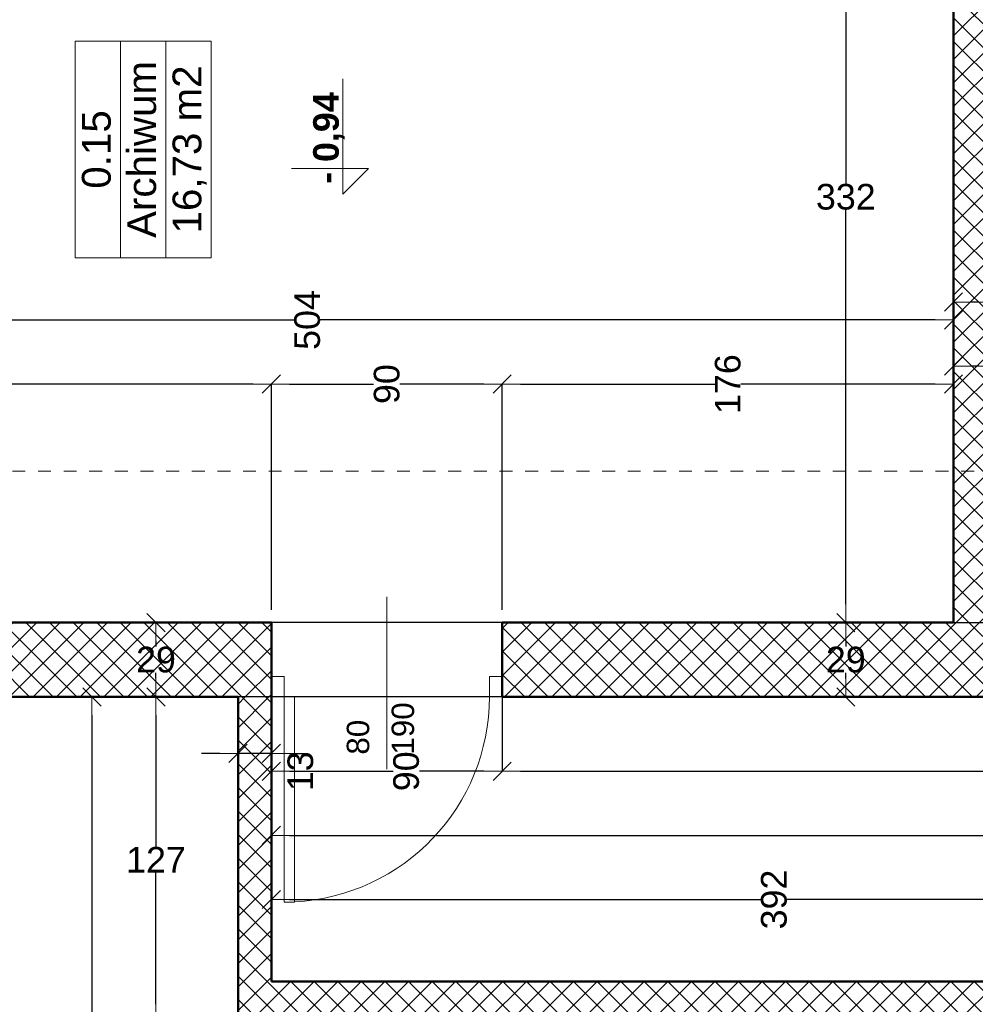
# Model space of a CAD drawing. Header units: millimetres. Extents: x 309006 to 595006, y -33000 to 67000.
# Tile 49 of 55: x 545201 to 548927, y 16503 to 20343. Entities that reach past the tile are written whole.
import ezdxf
from ezdxf.enums import TextEntityAlignment as Align

# ---------------------------------------------------------------- set-up
doc = ezdxf.new("R2010")
doc.units = ezdxf.units.MM
doc.header["$MEASUREMENT"] = 0
doc.linetypes.add('Przerywana 1_100', pattern=[100, 50, -50])
for name, color, linetype in [('Drzwi ArchiCAD', 7, 'Continuous'), ('Opisy', 7, 'Continuous'), ('Wymiary', 7, 'Continuous'), ('Ściany', 7, 'Continuous')]:
    doc.layers.add(name, color=color, linetype=linetype)
for name, color, linetype, lineweight in [('Drzwi ArchiCAD_Nr_pióra__21', 7, 'Continuous', 50), ('Drzwi ArchiCAD_Nr_pióra__3', 7, 'Continuous', 20), ('Drzwi ArchiCAD_Nr_pióra__4', 7, 'Continuous', 20), ('Metryczki pomieszczeń ArchiCADa_Nr_pióra__6', 7, 'Continuous', 13), ('Poziomy_Nr_pióra__6', 7, 'Continuous', 13), ('Znaczniki drzwi ArchiCADa_Nr_pióra__5', 7, 'Continuous', 5), ('Znaczniki_Nr_pióra__6', 7, 'Continuous', 13), ('Ściany_Nr_pióra__21', 7, 'Continuous', 50)]:
    doc.layers.add(name, color=color, linetype=linetype, lineweight=lineweight)
doc.layers.add('Drzwi ArchiCAD_Nr_pióra__82', color=7, linetype='Continuous', lineweight=5, true_color=0x4b4b4b)
doc.layers.add('Ściany_Nr_pióra__102', color=7, linetype='Continuous', lineweight=5, true_color=0x8c8c8c)
doc.styles.add('GENERATED_STYLE_1', font='arial.ttf')
doc.styles.add('GENERATED_STYLE_2', font='arial.ttf')
doc.dimstyles.new('GENERATED_STYLE__1', dxfattribs={"dimtxt": 100, "dimasz": 71.25, "dimexe": 0.18, "dimexo": 50, "dimgap": 0.09, "dimtad": 1, "dimdec": 0, "dimlfac": 0.1, "dimzin": 0, "dimdsep": 46, "dimtxsty": 'GENERATED_STYLE_1', "dimblk": 'ARROWHEAD_6', "dimblk1": 'ARROWHEAD_6', "dimblk2": 'ARROWHEAD_6', "dimcen": 0.09, "dimclrd": 7, "dimclre": 7, "dimclrt": 7, "dimazin": 0, "dimtfac": 1, "dimtdec": 4, "dimtmove": 0, "dimatfit": 3, "dimfxl": 1, "dimtolj": 1, "dimtzin": 0, "dimarcsym": 0})
doc.dimstyles.new('GENERATED_STYLE__2', dxfattribs={"dimtxt": 100, "dimasz": 71.25, "dimexe": 0.18, "dimexo": 50, "dimgap": 0.09, "dimtad": 1, "dimtih": 1, "dimtoh": 1, "dimdec": 0, "dimlfac": 0.1, "dimzin": 0, "dimdsep": 46, "dimtxsty": 'GENERATED_STYLE_1', "dimblk": 'ARROWHEAD_6', "dimblk1": 'ARROWHEAD_6', "dimblk2": 'ARROWHEAD_6', "dimcen": 0.09, "dimclrd": 7, "dimclre": 7, "dimclrt": 7, "dimazin": 0, "dimtfac": 1, "dimtdec": 4, "dimtmove": 0, "dimatfit": 3, "dimfxl": 1, "dimtolj": 1, "dimtzin": 0, "dimarcsym": 0})
pattern_1 = [(45, (0, 0), (-45.961939, 45.961939), []), (135, (0, 0), (45.961939, 45.961939), [])]

# ---------------------------------------------------------------- blocks, each defined once
blk = doc.blocks.new('Archiwum_0.15_51', base_point=(292274, 16256.6))
at = {"layer": 'Metryczki pomieszczeń ArchiCADa_Nr_pióra__6', "linetype": 'Continuous'}
for p, q in [((291851.1, 16521.8), (292696.8, 16521.8)), ((291851.1, 16345), (291851.1, 16521.8)), ((292696.8, 16521.8), (292696.8, 16345)), ((292696.8, 16345), (291851.1, 16345)), ((291851.1, 16345), (292696.8, 16345)), ((291851.1, 16168.2), (291851.1, 16345)), ((292696.8, 16345), (292696.8, 16168.2)), ((292696.8, 16168.2), (291851.1, 16168.2)), ((291851.1, 16168.2), (292696.8, 16168.2)), ((291851.1, 15991.4), (291851.1, 16168.2)), ((292696.8, 16168.2), (292696.8, 15991.4)), ((292696.8, 15991.4), (291851.1, 15991.4))]:
    blk.add_line(p, q, dxfattribs=at)
at = {"layer": 'Metryczki pomieszczeń ArchiCADa_Nr_pióra__6'}
for tag, style, p in [('ROOM_NUMBER', 'GENERATED_STYLE_2', (292274, 16496.1)), ('ROOM_NAME', 'GENERATED_STYLE_2', (292274, 16319.3)), ('ROOM_AREA', 'GENERATED_STYLE_1', (292274, 16142.5))]:
    blk.add_attdef(tag, text='', height=112.5, dxfattribs=dict(at, style=style)).set_placement(p, align=Align.TOP_CENTER)
blk = doc.blocks.new('D1 Drzwi proste 13_4')
at = {"layer": 'Drzwi ArchiCAD_Nr_pióra__21', "linetype": 'Continuous'}
for p, q in [((-450, 0), (-450, -80)), ((450, 0), (450, -80))]:
    blk.add_line(p, q, dxfattribs=at)
at = {"layer": 'Drzwi ArchiCAD_Nr_pióra__3', "linetype": 'Continuous'}
blk.add_arc((400, 0), 800, 92.866, 180, dxfattribs=at)
at = {"layer": 'Drzwi ArchiCAD_Nr_pióra__4', "linetype": 'Continuous'}
for p, q in [((400, 800), (360, 800)), ((360, 800), (360, 0)), ((400, 0), (400, 800)), ((-400, 0), (-450, 0)), ((-450, 0), (-450, -80)), ((-400, -80), (-400, 0)), ((360, 0), (400, 0)), ((450, 0), (400, 0)), ((400, 0), (400, -80)), ((450, -80), (450, 0)), ((-450, -80), (-400, -80)), ((400, -80), (450, -80))]:
    blk.add_line(p, q, dxfattribs=at)
at = {"layer": 'Drzwi ArchiCAD_Nr_pióra__82', "linetype": 'Przerywana 1_100'}
for p, q in [((-450, 0), (450, 0)), ((-450, -290), (450, -290))]:
    blk.add_line(p, q, dxfattribs=at)
blk = doc.blocks.new('Znacznik O 13_16')
at = {"layer": 'Znaczniki drzwi ArchiCADa_Nr_pióra__5', "linetype": 'Continuous'}
blk.add_line((0, -571.25), (0, 100), dxfattribs=at)
at = {"layer": 'Znaczniki drzwi ArchiCADa_Nr_pióra__5', "style": 'GENERATED_STYLE_1'}
for tag, p in [('AC_MarkerText_2', (-13.75, -486.4395)), ('AC_MarkerText_3', (161.25, -486.4395))]:
    blk.add_attdef(tag, text='', height=87.5, rotation=90, dxfattribs=at).set_placement(p, align=Align.BOTTOM_LEFT)
blk = doc.blocks.new('Ściana_141', base_point=(290139, 18797.1))
at = {"layer": 'Ściany_Nr_pióra__102', "linetype": 'Continuous'}
h = blk.add_hatch(dxfattribs=at)
h.set_pattern_fill('Bloczki_betonowe', color=256, style=0, pattern_type=2)
h.set_pattern_definition(pattern_1)
h.paths.add_polyline_path([(290139, 18227.1), (290139, 15757.1), (290219, 15757.1), (290429, 15757.1), (290429, 18797.1)])
h = blk.add_hatch(dxfattribs=at)
h.set_pattern_fill('Bloczki_betonowe', color=256, style=0, pattern_type=2)
h.set_pattern_definition(pattern_1)
h.paths.add_polyline_path([(290139, 10387.1), (290219, 10387.1), (290429, 10387.1), (290429, 14857.1), (290219, 14857.1), (290139, 14857.1)])
at = {"layer": 'Ściany_Nr_pióra__21', "linetype": 'Continuous'}
for p, q in [((290139, 15757.1), (290219, 15757.1)), ((290219, 15757.1), (290429, 15757.1)), ((290139, 14857.1), (290219, 14857.1)), ((290219, 14857.1), (290429, 14857.1))]:
    blk.add_line(p, q, dxfattribs=at)
at = {"layer": 'Ściany_Nr_pióra__21', "linetype": 'Continuous', "flags": 128}
for points in [[(290429, 15757.1), (290429, 18697.1)], [(290139, 18227.1), (290139, 15887.1)], [(290139, 14857.1), (290139, 10387.1)], [(290429, 13097.1), (290429, 14857.1)]]:
    blk.add_lwpolyline(points, dxfattribs=at)
at = {"layer": 'Drzwi ArchiCAD', "color": 251, "linetype": 'Continuous', "lineweight": 20, "true_color": 0x6a6a6a, "zscale": 1000, "rotation": 90}
blk.add_blockref('D1 Drzwi proste 13_4', (290139, 15307.1), dxfattribs=at)
at = {"layer": 'Znaczniki drzwi ArchiCADa_Nr_pióra__5'}
ref = blk.add_blockref('Znacznik O 13_16', (290429, 15307.1), dxfattribs=dict(at, rotation=270))
ref.add_attrib('AC_MarkerText_2', '80', dxfattribs={"color": 7, "height": 87.5, "rotation": 360, "style": 'GENERATED_STYLE_1'}).set_placement((289914, 15349.4), align=Align.BOTTOM_LEFT)
ref.add_attrib('AC_MarkerText_3', '190', dxfattribs={"color": 7, "height": 87.5, "rotation": 360, "style": 'GENERATED_STYLE_1'}).set_placement((289914, 15174.4), align=Align.BOTTOM_LEFT)
blk = doc.blocks.new('Ściana_147', base_point=(288869, 15757.1))
at = {"layer": 'Ściany_Nr_pióra__102', "linetype": 'Continuous'}
h = blk.add_hatch(dxfattribs=at)
h.set_pattern_fill('Bloczki_betonowe', color=256, style=0, pattern_type=2)
h.set_pattern_definition(pattern_1)
h.paths.add_polyline_path([(289029, 15757.1), (290139, 15757.1), (290139, 15887.1), (288869, 15887.1)])
at = {"layer": 'Ściany_Nr_pióra__21', "linetype": 'Continuous', "flags": 128}
for points in [[(290139, 15887.1), (288869, 15887.1)], [(289029, 15757.1), (290139, 15757.1)]]:
    blk.add_lwpolyline(points, dxfattribs=at)
blk = doc.blocks.new('Ściana_148', base_point=(288869, 15757.1))
at = {"layer": 'Ściany_Nr_pióra__102', "linetype": 'Continuous'}
h = blk.add_hatch(dxfattribs=at)
h.set_pattern_fill('Bloczki_betonowe', color=256, style=0, pattern_type=2)
h.set_pattern_definition(pattern_1)
h.paths.add_polyline_path([(288869, 15887.1), (288869, 11837.1), (288949, 11837.1), (289029, 11837.1), (289029, 15757.1)])
at = {"layer": 'Ściany_Nr_pióra__21', "linetype": 'Continuous', "flags": 128}
blk.add_lwpolyline([(289029, 11837.1), (289029, 15757.1)], dxfattribs=at)
blk = doc.blocks.new('Ściana_153', base_point=(290139, 12927.1))
at = {"layer": 'Ściany_Nr_pióra__102', "linetype": 'Continuous'}
h = blk.add_hatch(dxfattribs=at)
h.set_pattern_fill('Bloczki_betonowe', color=256, style=0, pattern_type=2)
h.set_pattern_definition(pattern_1)
h.paths.add_polyline_path([(290429, 12927.1), (293749, 12927.1), (293749, 13097.1), (290429, 13097.1)])
at = {"layer": 'Ściany_Nr_pióra__21', "linetype": 'Continuous', "flags": 128}
for points in [[(293749, 13097.1), (290429, 13097.1)], [(290429, 12927.1), (293749, 12927.1)]]:
    blk.add_lwpolyline(points, dxfattribs=at)
blk = doc.blocks.new('ARROWHEAD_6')
at = {"color": 0, "linetype": 'Continuous', "lineweight": 0}
for p, q in [((0, 0), (-1, 0)), ((-0.5, -0.5), (0.5, 0.5))]:
    blk.add_line(p, q, dxfattribs=at)
blk = doc.blocks.new('*D1433')
at = {"layer": 'Defpoints', "color": 0}
for p in [(548842.5, 20752.1), (548842.5, 19497.1), (549012.5, 19497.1)]:
    blk.add_point(p, dxfattribs=at)
at = {"layer": 'Wymiary', "color": 7, "linetype": 'Continuous', "lineweight": -2}
for p, q in [((548842.5, 19547.1), (548842.5, 20752.3)), ((548941.2, 20752.1), (548913.7, 20752.1)), ((549012.5, 19547.1), (549012.5, 20752.3))]:
    blk.add_line(p, q, dxfattribs=at)
at = {"layer": 'Wymiary', "color": 7, "lineweight": -2, "xscale": 71.25, "yscale": 71.25, "zscale": 71.25, "rotation": 180}
blk.add_blockref('ARROWHEAD_6', (548842.5, 20752.1), dxfattribs=at)
at = {"layer": 'Wymiary', "color": 7, "lineweight": -2, "xscale": 71.25, "yscale": 71.25, "zscale": 71.25}
blk.add_blockref('ARROWHEAD_6', (549012.5, 20752.1), dxfattribs=at)
at = {"layer": 'Wymiary', "color": 7, "lineweight": 5, "insert": (549125.9, 20682.1), "char_height": 100, "attachment_point": 5, "rotation": 90, "style": 'GENERATED_STYLE_1'}
blk.add_mtext('\\A1;17', dxfattribs=at)
blk = doc.blocks.new('*D1434')
at = {"layer": 'Defpoints', "color": 0}
for p in [(547862.5, 21312.1), (547862.5, 20682.1), (548842.5, 19497.1)]:
    blk.add_point(p, dxfattribs=at)
at = {"layer": 'Wymiary', "color": 7, "linetype": 'Continuous', "lineweight": -2}
for p, q in [((547862.5, 21262.1), (547862.5, 20681.9)), ((547933.7, 20682.1), (548301.3, 20682.1)), ((548771.2, 20682.1), (548403.6, 20682.1)), ((548842.5, 19547.1), (548842.5, 20682.3))]:
    blk.add_line(p, q, dxfattribs=at)
at = {"layer": 'Wymiary', "color": 7, "lineweight": -2, "xscale": 71.25, "yscale": 71.25, "zscale": 71.25, "rotation": 180}
blk.add_blockref('ARROWHEAD_6', (547862.5, 20682.1), dxfattribs=at)
at = {"layer": 'Wymiary', "color": 7, "lineweight": -2, "xscale": 71.25, "yscale": 71.25, "zscale": 71.25}
blk.add_blockref('ARROWHEAD_6', (548842.5, 20682.1), dxfattribs=at)
at = {"layer": 'Wymiary', "color": 7, "lineweight": 5, "insert": (548352.5, 20682.1), "char_height": 100, "attachment_point": 5, "rotation": 90, "style": 'GENERATED_STYLE_1'}
blk.add_mtext('\\A1;98', dxfattribs=at)
blk = doc.blocks.new('*D1436')
at = {"layer": 'Defpoints', "color": 0}
for p in [(546542.5, 21312.1), (543802.5, 20682.1), (543802.5, 19947.1)]:
    blk.add_point(p, dxfattribs=at)
at = {"layer": 'Wymiary', "color": 7, "linetype": 'Continuous', "lineweight": -2}
for p, q in [((546542.5, 21262.1), (546542.5, 20681.9)), ((543802.5, 19997.1), (543802.5, 20682.3)), ((543873.7, 20682.1), (545122.2, 20682.1)), ((546471.2, 20682.1), (545222.8, 20682.1))]:
    blk.add_line(p, q, dxfattribs=at)
at = {"layer": 'Wymiary', "color": 7, "lineweight": -2, "xscale": 71.25, "yscale": 71.25, "zscale": 71.25, "rotation": 180}
blk.add_blockref('ARROWHEAD_6', (543802.5, 20682.1), dxfattribs=at)
at = {"layer": 'Wymiary', "color": 7, "lineweight": -2, "xscale": 71.25, "yscale": 71.25, "zscale": 71.25}
blk.add_blockref('ARROWHEAD_6', (546542.5, 20682.1), dxfattribs=at)
at = {"layer": 'Wymiary', "color": 7, "lineweight": 5, "insert": (545172.5, 20682.1), "char_height": 100, "attachment_point": 5, "rotation": 90, "style": 'GENERATED_STYLE_1'}
blk.add_mtext('\\A1;274', dxfattribs=at)
blk = doc.blocks.new('*D1442')
at = {"layer": 'Defpoints', "color": 0}
for p in [(547737.5, 21312.1), (551902.5, 21312.1), (548422.5, 17992.1)]:
    blk.add_point(p, dxfattribs=at)
at = {"layer": 'Wymiary', "color": 7, "linetype": 'Continuous', "lineweight": -2}
for p, q in [((547787.5, 21312.1), (551902.7, 21312.1)), ((551902.5, 21240.9), (551902.5, 19703.2)), ((551902.5, 18063.4), (551902.5, 19601)), ((548472.5, 17992.1), (551902.7, 17992.1))]:
    blk.add_line(p, q, dxfattribs=at)
at = {"layer": 'Wymiary', "color": 7, "lineweight": -2, "xscale": 71.25, "yscale": 71.25, "zscale": 71.25}
for p, rotation in [((551902.5, 21312.1), 90), ((551902.5, 17992.1), 270)]:
    blk.add_blockref('ARROWHEAD_6', p, dxfattribs=dict(at, rotation=rotation))
at = {"layer": 'Wymiary', "color": 7, "lineweight": 5, "insert": (551902.5, 19652.1), "char_height": 100, "attachment_point": 5, "style": 'GENERATED_STYLE_1'}
blk.add_mtext('\\A1;332', dxfattribs=at)
blk = doc.blocks.new('*D1444')
at = {"layer": 'Defpoints', "color": 0}
for p in [(552152.5, 20242.1), (552472.5, 20242.1), (548422.5, 17992.1)]:
    blk.add_point(p, dxfattribs=at)
at = {"layer": 'Wymiary', "color": 7, "linetype": 'Continuous', "lineweight": -2}
for p, q in [((552422.5, 20242.1), (552152.3, 20242.1)), ((552152.5, 20170.9), (552152.5, 19168.2)), ((552152.5, 18063.4), (552152.5, 19066)), ((548472.5, 17992.1), (552152.7, 17992.1))]:
    blk.add_line(p, q, dxfattribs=at)
at = {"layer": 'Wymiary', "color": 7, "lineweight": -2, "xscale": 71.25, "yscale": 71.25, "zscale": 71.25}
for p, rotation in [((552152.5, 20242.1), 90), ((552152.5, 17992.1), 270)]:
    blk.add_blockref('ARROWHEAD_6', p, dxfattribs=dict(at, rotation=rotation))
at = {"layer": 'Wymiary', "color": 7, "lineweight": 5, "insert": (552152.5, 19117.1), "char_height": 100, "attachment_point": 5, "style": 'GENERATED_STYLE_1'}
blk.add_mtext('\\A1;225', dxfattribs=at)
blk = doc.blocks.new('*D1445')
at = {"layer": 'Defpoints', "color": 0}
for p in [(547737.5, 21312.1), (552152.5, 21312.1), (552472.5, 20242.1)]:
    blk.add_point(p, dxfattribs=at)
at = {"layer": 'Wymiary', "color": 7, "linetype": 'Continuous', "lineweight": -2}
for p, q in [((547787.5, 21312.1), (552152.7, 21312.1)), ((552152.5, 21240.9), (552152.5, 20828.2)), ((552152.5, 20313.4), (552152.5, 20726)), ((552422.5, 20242.1), (552152.3, 20242.1))]:
    blk.add_line(p, q, dxfattribs=at)
at = {"layer": 'Wymiary', "color": 7, "lineweight": -2, "xscale": 71.25, "yscale": 71.25, "zscale": 71.25}
for p, rotation in [((552152.5, 21312.1), 90), ((552152.5, 20242.1), 270)]:
    blk.add_blockref('ARROWHEAD_6', p, dxfattribs=dict(at, rotation=rotation))
at = {"layer": 'Wymiary', "color": 7, "lineweight": 5, "insert": (552152.5, 20777.1), "char_height": 100, "attachment_point": 5, "style": 'GENERATED_STYLE_1'}
blk.add_mtext('\\A1;107', dxfattribs=at)
blk = doc.blocks.new('*D1449')
at = {"layer": 'Defpoints', "color": 0}
for p in [(548842.5, 19497.1), (549012.5, 19497.1), (548842.5, 19242.1)]:
    blk.add_point(p, dxfattribs=at)
at = {"layer": 'Wymiary', "color": 7, "linetype": 'Continuous', "lineweight": -2}
for p, q in [((548842.5, 19447.1), (548842.5, 19241.9)), ((549012.5, 19447.1), (549012.5, 19241.9)), ((548941.2, 19242.1), (548913.7, 19242.1))]:
    blk.add_line(p, q, dxfattribs=at)
at = {"layer": 'Wymiary', "color": 7, "lineweight": -2, "xscale": 71.25, "yscale": 71.25, "zscale": 71.25, "rotation": 180}
blk.add_blockref('ARROWHEAD_6', (548842.5, 19242.1), dxfattribs=at)
at = {"layer": 'Wymiary', "color": 7, "lineweight": -2, "xscale": 71.25, "yscale": 71.25, "zscale": 71.25}
blk.add_blockref('ARROWHEAD_6', (549012.5, 19242.1), dxfattribs=at)
at = {"layer": 'Wymiary', "color": 7, "lineweight": 5, "insert": (549125.9, 19172.1), "char_height": 100, "attachment_point": 5, "rotation": 90, "style": 'GENERATED_STYLE_1'}
blk.add_mtext('\\A1;17', dxfattribs=at)
blk = doc.blocks.new('*D1450')
at = {"layer": 'Defpoints', "color": 0}
for p in [(543802.5, 19947.1), (548842.5, 19497.1), (543802.5, 19172.1)]:
    blk.add_point(p, dxfattribs=at)
at = {"layer": 'Wymiary', "color": 7, "linetype": 'Continuous', "lineweight": -2}
for p, q in [((543802.5, 19897.1), (543802.5, 19171.9)), ((548842.5, 19447.1), (548842.5, 19171.9)), ((543873.7, 19172.1), (546271.3, 19172.1)), ((548771.2, 19172.1), (546373.6, 19172.1))]:
    blk.add_line(p, q, dxfattribs=at)
at = {"layer": 'Wymiary', "color": 7, "lineweight": -2, "xscale": 71.25, "yscale": 71.25, "zscale": 71.25, "rotation": 180}
blk.add_blockref('ARROWHEAD_6', (543802.5, 19172.1), dxfattribs=at)
at = {"layer": 'Wymiary', "color": 7, "lineweight": -2, "xscale": 71.25, "yscale": 71.25, "zscale": 71.25}
blk.add_blockref('ARROWHEAD_6', (548842.5, 19172.1), dxfattribs=at)
at = {"layer": 'Wymiary', "color": 7, "lineweight": 5, "insert": (546322.5, 19172.1), "char_height": 100, "attachment_point": 5, "rotation": 90, "style": 'GENERATED_STYLE_1'}
blk.add_mtext('\\A1;504', dxfattribs=at)
blk = doc.blocks.new('*D1460')
at = {"layer": 'Defpoints', "color": 0}
for p in [(548842.5, 19497.1), (549012.5, 19497.1), (548842.5, 18992.1)]:
    blk.add_point(p, dxfattribs=at)
at = {"layer": 'Wymiary', "color": 7, "linetype": 'Continuous', "lineweight": -2}
for p, q in [((548842.5, 19447.1), (548842.5, 18991.9)), ((549012.5, 19447.1), (549012.5, 18991.9)), ((548941.2, 18992.1), (548913.7, 18992.1))]:
    blk.add_line(p, q, dxfattribs=at)
at = {"layer": 'Wymiary', "color": 7, "lineweight": -2, "xscale": 71.25, "yscale": 71.25, "zscale": 71.25, "rotation": 180}
blk.add_blockref('ARROWHEAD_6', (548842.5, 18992.1), dxfattribs=at)
at = {"layer": 'Wymiary', "color": 7, "lineweight": -2, "xscale": 71.25, "yscale": 71.25, "zscale": 71.25}
blk.add_blockref('ARROWHEAD_6', (549012.5, 18992.1), dxfattribs=at)
at = {"layer": 'Wymiary', "color": 7, "lineweight": 5, "insert": (549125.9, 18922.1), "char_height": 100, "attachment_point": 5, "rotation": 90, "style": 'GENERATED_STYLE_1'}
blk.add_mtext('\\A1;17', dxfattribs=at)
blk = doc.blocks.new('*D1461')
at = {"layer": 'Defpoints', "color": 0}
for p in [(548842.5, 19497.1), (547082.5, 18922.1), (547082.5, 17992.1)]:
    blk.add_point(p, dxfattribs=at)
at = {"layer": 'Wymiary', "color": 7, "linetype": 'Continuous', "lineweight": -2}
for p, q in [((548842.5, 19447.1), (548842.5, 18921.9)), ((547082.5, 18042.1), (547082.5, 18922.3)), ((547153.7, 18922.1), (547911.3, 18922.1)), ((548771.2, 18922.1), (548013.6, 18922.1))]:
    blk.add_line(p, q, dxfattribs=at)
at = {"layer": 'Wymiary', "color": 7, "lineweight": -2, "xscale": 71.25, "yscale": 71.25, "zscale": 71.25, "rotation": 180}
blk.add_blockref('ARROWHEAD_6', (547082.5, 18922.1), dxfattribs=at)
at = {"layer": 'Wymiary', "color": 7, "lineweight": -2, "xscale": 71.25, "yscale": 71.25, "zscale": 71.25}
blk.add_blockref('ARROWHEAD_6', (548842.5, 18922.1), dxfattribs=at)
at = {"layer": 'Wymiary', "color": 7, "lineweight": 5, "insert": (547962.5, 18922.1), "char_height": 100, "attachment_point": 5, "rotation": 90, "style": 'GENERATED_STYLE_1'}
blk.add_mtext('\\A1;176', dxfattribs=at)
blk = doc.blocks.new('*D1462')
at = {"layer": 'Defpoints', "color": 0}
for p in [(546182.5, 18922.1), (546182.5, 17992.1), (547082.5, 17992.1)]:
    blk.add_point(p, dxfattribs=at)
at = {"layer": 'Wymiary', "color": 7, "linetype": 'Continuous', "lineweight": -2}
for p, q in [((546182.5, 18042.1), (546182.5, 18922.3)), ((546253.7, 18922.1), (546581.3, 18922.1)), ((547011.2, 18922.1), (546683.6, 18922.1)), ((547082.5, 18042.1), (547082.5, 18922.3))]:
    blk.add_line(p, q, dxfattribs=at)
at = {"layer": 'Wymiary', "color": 7, "lineweight": -2, "xscale": 71.25, "yscale": 71.25, "zscale": 71.25, "rotation": 180}
blk.add_blockref('ARROWHEAD_6', (546182.5, 18922.1), dxfattribs=at)
at = {"layer": 'Wymiary', "color": 7, "lineweight": -2, "xscale": 71.25, "yscale": 71.25, "zscale": 71.25}
blk.add_blockref('ARROWHEAD_6', (547082.5, 18922.1), dxfattribs=at)
at = {"layer": 'Wymiary', "color": 7, "lineweight": 5, "insert": (546632.5, 18922.1), "char_height": 100, "attachment_point": 5, "rotation": 90, "style": 'GENERATED_STYLE_1'}
blk.add_mtext('\\A1;90', dxfattribs=at)
blk = doc.blocks.new('*D1463')
at = {"layer": 'Defpoints', "color": 0}
for p in [(543802.5, 19947.1), (543802.5, 18922.1), (546182.5, 17992.1)]:
    blk.add_point(p, dxfattribs=at)
at = {"layer": 'Wymiary', "color": 7, "linetype": 'Continuous', "lineweight": -2}
for p, q in [((543802.5, 19897.1), (543802.5, 18921.9)), ((543873.7, 18922.1), (544941.3, 18922.1)), ((546111.2, 18922.1), (545043.6, 18922.1)), ((546182.5, 18042.1), (546182.5, 18922.3))]:
    blk.add_line(p, q, dxfattribs=at)
at = {"layer": 'Wymiary', "color": 7, "lineweight": -2, "xscale": 71.25, "yscale": 71.25, "zscale": 71.25, "rotation": 180}
blk.add_blockref('ARROWHEAD_6', (543802.5, 18922.1), dxfattribs=at)
at = {"layer": 'Wymiary', "color": 7, "lineweight": -2, "xscale": 71.25, "yscale": 71.25, "zscale": 71.25}
blk.add_blockref('ARROWHEAD_6', (546182.5, 18922.1), dxfattribs=at)
at = {"layer": 'Wymiary', "color": 7, "lineweight": 5, "insert": (544992.5, 18922.1), "char_height": 100, "attachment_point": 5, "rotation": 90, "style": 'GENERATED_STYLE_1'}
blk.add_mtext('\\A1;238', dxfattribs=at)
blk = doc.blocks.new('*D1468')
at = {"layer": 'Defpoints', "color": 0}
for p in [(547082.5, 17992.1), (551552.5, 17992.1), (547082.5, 17412.1)]:
    blk.add_point(p, dxfattribs=at)
at = {"layer": 'Wymiary', "color": 7, "linetype": 'Continuous', "lineweight": -2}
for p, q in [((547082.5, 17942.1), (547082.5, 17411.9)), ((551552.5, 17942.1), (551552.5, 17411.9)), ((547153.7, 17412.1), (549267.4, 17412.1)), ((551481.2, 17412.1), (549367.6, 17412.1))]:
    blk.add_line(p, q, dxfattribs=at)
at = {"layer": 'Wymiary', "color": 7, "lineweight": -2, "xscale": 71.25, "yscale": 71.25, "zscale": 71.25, "rotation": 180}
blk.add_blockref('ARROWHEAD_6', (547082.5, 17412.1), dxfattribs=at)
at = {"layer": 'Wymiary', "color": 7, "lineweight": -2, "xscale": 71.25, "yscale": 71.25, "zscale": 71.25}
blk.add_blockref('ARROWHEAD_6', (551552.5, 17412.1), dxfattribs=at)
at = {"layer": 'Wymiary', "color": 7, "lineweight": 5, "insert": (549317.5, 17412.1), "char_height": 100, "attachment_point": 5, "rotation": 90, "style": 'GENERATED_STYLE_1'}
blk.add_mtext('\\A1;447', dxfattribs=at)
blk = doc.blocks.new('*D1469')
at = {"layer": 'Defpoints', "color": 0}
for p in [(547082.5, 17992.1), (546182.5, 17412.1), (546182.5, 17067.1)]:
    blk.add_point(p, dxfattribs=at)
at = {"layer": 'Wymiary', "color": 7, "linetype": 'Continuous', "lineweight": -2}
for p, q in [((547082.5, 17942.1), (547082.5, 17411.9)), ((546182.5, 17117.1), (546182.5, 17412.3)), ((546253.7, 17412.1), (546657.2, 17412.1)), ((547011.2, 17412.1), (546759.5, 17412.1))]:
    blk.add_line(p, q, dxfattribs=at)
at = {"layer": 'Wymiary', "color": 7, "lineweight": -2, "xscale": 71.25, "yscale": 71.25, "zscale": 71.25, "rotation": 180}
blk.add_blockref('ARROWHEAD_6', (546182.5, 17412.1), dxfattribs=at)
at = {"layer": 'Wymiary', "color": 7, "lineweight": -2, "xscale": 71.25, "yscale": 71.25, "zscale": 71.25}
blk.add_blockref('ARROWHEAD_6', (547082.5, 17412.1), dxfattribs=at)
at = {"layer": 'Wymiary', "color": 7, "lineweight": 5, "insert": (546708.4, 17412.1), "char_height": 100, "attachment_point": 5, "rotation": 90, "style": 'GENERATED_STYLE_1'}
blk.add_mtext('\\A1;90', dxfattribs=at)
blk = doc.blocks.new('*D1470')
at = {"layer": 'Defpoints', "color": 0}
for p in [(546052.5, 17482.1), (546052.5, 17067.1), (546182.5, 17067.1)]:
    blk.add_point(p, dxfattribs=at)
at = {"layer": 'Wymiary', "color": 7, "linetype": 'Continuous', "lineweight": -2}
for p, q in [((545981.2, 17482.1), (545910, 17482.1)), ((546052.5, 17117.1), (546052.5, 17482.3)), ((546182.5, 17482.1), (546052.5, 17482.1)), ((546182.5, 17117.1), (546182.5, 17482.3)), ((546253.7, 17482.1), (546325, 17482.1))]:
    blk.add_line(p, q, dxfattribs=at)
at = {"layer": 'Wymiary', "color": 7, "lineweight": -2, "xscale": 71.25, "yscale": 71.25, "zscale": 71.25}
blk.add_blockref('ARROWHEAD_6', (546052.5, 17482.1), dxfattribs=at)
at = {"layer": 'Wymiary', "color": 7, "lineweight": -2, "xscale": 71.25, "yscale": 71.25, "zscale": 71.25, "rotation": 180}
blk.add_blockref('ARROWHEAD_6', (546182.5, 17482.1), dxfattribs=at)
at = {"layer": 'Wymiary', "color": 7, "lineweight": 5, "insert": (546295.9, 17412.1), "char_height": 100, "attachment_point": 5, "rotation": 90, "style": 'GENERATED_STYLE_1'}
blk.add_mtext('\\A1;13', dxfattribs=at)
blk = doc.blocks.new('*D1476')
at = {"layer": 'Defpoints', "color": 0}
for p in [(556622.5, 18862.1), (546182.5, 17162.1), (546182.5, 17067.1)]:
    blk.add_point(p, dxfattribs=at)
at = {"layer": 'Wymiary', "color": 7, "linetype": 'Continuous', "lineweight": -2}
for p, q in [((556622.5, 18812.1), (556622.5, 17161.9)), ((546182.5, 17117.1), (546182.5, 17162.3)), ((546253.7, 17162.1), (551351.3, 17162.1)), ((556551.2, 17162.1), (551453.6, 17162.1))]:
    blk.add_line(p, q, dxfattribs=at)
at = {"layer": 'Wymiary', "color": 7, "lineweight": -2, "xscale": 71.25, "yscale": 71.25, "zscale": 71.25, "rotation": 180}
blk.add_blockref('ARROWHEAD_6', (546182.5, 17162.1), dxfattribs=at)
at = {"layer": 'Wymiary', "color": 7, "lineweight": -2, "xscale": 71.25, "yscale": 71.25, "zscale": 71.25}
blk.add_blockref('ARROWHEAD_6', (556622.5, 17162.1), dxfattribs=at)
at = {"layer": 'Wymiary', "color": 7, "lineweight": 5, "insert": (551402.5, 17162.1), "char_height": 100, "attachment_point": 5, "rotation": 90, "style": 'GENERATED_STYLE_1'}
blk.add_mtext('\\A1;1044', dxfattribs=at)
blk = doc.blocks.new('*D1483')
at = {"layer": 'Defpoints', "color": 0}
for p in [(546182.5, 17067.1), (546182.5, 16912.1), (550102.5, 16592.1)]:
    blk.add_point(p, dxfattribs=at)
at = {"layer": 'Wymiary', "color": 7, "linetype": 'Continuous', "lineweight": -2}
for p, q in [((546182.5, 17017.1), (546182.5, 16911.9)), ((546253.7, 16912.1), (548091.3, 16912.1)), ((550031.2, 16912.1), (548193.6, 16912.1)), ((550102.5, 16642.1), (550102.5, 16912.3))]:
    blk.add_line(p, q, dxfattribs=at)
at = {"layer": 'Wymiary', "color": 7, "lineweight": -2, "xscale": 71.25, "yscale": 71.25, "zscale": 71.25, "rotation": 180}
blk.add_blockref('ARROWHEAD_6', (546182.5, 16912.1), dxfattribs=at)
at = {"layer": 'Wymiary', "color": 7, "lineweight": -2, "xscale": 71.25, "yscale": 71.25, "zscale": 71.25}
blk.add_blockref('ARROWHEAD_6', (550102.5, 16912.1), dxfattribs=at)
at = {"layer": 'Wymiary', "color": 7, "lineweight": 5, "insert": (548142.5, 16912.1), "char_height": 100, "attachment_point": 5, "rotation": 90, "style": 'GENERATED_STYLE_1'}
blk.add_mtext('\\A1;392', dxfattribs=at)
blk = doc.blocks.new('*D1484')
at = {"layer": 'Defpoints', "color": 0}
for p in [(545482.5, 17702.1), (548422.5, 17702.1), (548792.5, 13562.1)]:
    blk.add_point(p, dxfattribs=at)
at = {"layer": 'Wymiary', "color": 7, "linetype": 'Continuous', "lineweight": -2}
for p, q in [((548372.5, 17702.1), (545482.3, 17702.1)), ((545482.5, 17630.9), (545482.5, 15682.4)), ((545482.5, 13633.4), (545482.5, 15581.8)), ((548742.5, 13562.1), (545482.3, 13562.1))]:
    blk.add_line(p, q, dxfattribs=at)
at = {"layer": 'Wymiary', "color": 7, "lineweight": -2, "xscale": 71.25, "yscale": 71.25, "zscale": 71.25}
for p, rotation in [((545482.5, 17702.1), 90), ((545482.5, 13562.1), 270)]:
    blk.add_blockref('ARROWHEAD_6', p, dxfattribs=dict(at, rotation=rotation))
at = {"layer": 'Wymiary', "color": 7, "lineweight": 5, "insert": (545482.5, 15632.1), "char_height": 100, "attachment_point": 5, "style": 'GENERATED_STYLE_1'}
blk.add_mtext('\\A1;414', dxfattribs=at)
blk = doc.blocks.new('*D1486')
at = {"layer": 'Defpoints', "color": 0}
for p in [(545732.5, 17702.1), (548422.5, 17702.1), (546052.5, 16432.1)]:
    blk.add_point(p, dxfattribs=at)
at = {"layer": 'Wymiary', "color": 7, "linetype": 'Continuous', "lineweight": -2}
for p, q in [((548372.5, 17702.1), (545732.3, 17702.1)), ((545732.5, 17630.9), (545732.5, 17117.4)), ((545732.5, 16503.4), (545732.5, 17016.8)), ((546002.5, 16432.1), (545732.3, 16432.1))]:
    blk.add_line(p, q, dxfattribs=at)
at = {"layer": 'Wymiary', "color": 7, "lineweight": -2, "xscale": 71.25, "yscale": 71.25, "zscale": 71.25}
for p, rotation in [((545732.5, 17702.1), 90), ((545732.5, 16432.1), 270)]:
    blk.add_blockref('ARROWHEAD_6', p, dxfattribs=dict(at, rotation=rotation))
at = {"layer": 'Wymiary', "color": 7, "lineweight": 5, "insert": (545732.5, 17067.1), "char_height": 100, "attachment_point": 5, "style": 'GENERATED_STYLE_1'}
blk.add_mtext('\\A1;127', dxfattribs=at)
blk = doc.blocks.new('*D1487')
at = {"layer": 'Defpoints', "color": 0}
for p in [(545732.5, 17992.1), (548422.5, 17992.1), (548422.5, 17702.1)]:
    blk.add_point(p, dxfattribs=at)
at = {"layer": 'Wymiary', "color": 7, "linetype": 'Continuous', "lineweight": -2}
for p, q in [((548372.5, 17992.1), (545732.3, 17992.1)), ((545732.5, 17920.9), (545732.5, 17898.2)), ((545732.5, 17773.4), (545732.5, 17796)), ((548372.5, 17702.1), (545732.3, 17702.1))]:
    blk.add_line(p, q, dxfattribs=at)
at = {"layer": 'Wymiary', "color": 7, "lineweight": -2, "xscale": 71.25, "yscale": 71.25, "zscale": 71.25}
for p, rotation in [((545732.5, 17992.1), 90), ((545732.5, 17702.1), 270)]:
    blk.add_blockref('ARROWHEAD_6', p, dxfattribs=dict(at, rotation=rotation))
at = {"layer": 'Wymiary', "color": 7, "lineweight": 5, "insert": (545732.5, 17847.1), "char_height": 100, "attachment_point": 5, "style": 'GENERATED_STYLE_1'}
blk.add_mtext('\\A1;29', dxfattribs=at)
blk = doc.blocks.new('*D1504')
at = {"layer": 'Defpoints', "color": 0}
for p in [(548422.5, 17992.1), (548422.5, 17992.1), (548422.5, 17702.1)]:
    blk.add_point(p, dxfattribs=at)
at = {"layer": 'Wymiary', "color": 7, "linetype": 'Continuous', "lineweight": -2}
for p, q in [((548372.5, 17992.1), (548422.3, 17992.1)), ((548422.5, 17920.9), (548422.5, 17898.2)), ((548422.5, 17773.4), (548422.5, 17796)), ((548372.5, 17702.1), (548422.3, 17702.1))]:
    blk.add_line(p, q, dxfattribs=at)
at = {"layer": 'Wymiary', "color": 7, "lineweight": -2, "xscale": 71.25, "yscale": 71.25, "zscale": 71.25}
for p, rotation in [((548422.5, 17992.1), 90), ((548422.5, 17702.1), 270)]:
    blk.add_blockref('ARROWHEAD_6', p, dxfattribs=dict(at, rotation=rotation))
at = {"layer": 'Wymiary', "color": 7, "lineweight": 5, "insert": (548422.5, 17847.1), "char_height": 100, "attachment_point": 5, "style": 'GENERATED_STYLE_1'}
blk.add_mtext('\\A1;29', dxfattribs=at)
blk = doc.blocks.new('*D1505')
at = {"layer": 'Defpoints', "color": 0}
for p in [(547737.5, 21312.1), (548422.5, 21312.1), (548422.5, 17992.1)]:
    blk.add_point(p, dxfattribs=at)
at = {"layer": 'Wymiary', "color": 7, "linetype": 'Continuous', "lineweight": -2}
for p, q in [((547787.5, 21312.1), (548422.7, 21312.1)), ((548422.5, 21240.9), (548422.5, 19703.2)), ((548422.5, 18063.4), (548422.5, 19601)), ((548372.5, 17992.1), (548422.3, 17992.1))]:
    blk.add_line(p, q, dxfattribs=at)
at = {"layer": 'Wymiary', "color": 7, "lineweight": -2, "xscale": 71.25, "yscale": 71.25, "zscale": 71.25}
for p, rotation in [((548422.5, 21312.1), 90), ((548422.5, 17992.1), 270)]:
    blk.add_blockref('ARROWHEAD_6', p, dxfattribs=dict(at, rotation=rotation))
at = {"layer": 'Wymiary', "color": 7, "lineweight": 5, "insert": (548422.5, 19652.1), "char_height": 100, "attachment_point": 5, "style": 'GENERATED_STYLE_1'}
blk.add_mtext('\\A1;332', dxfattribs=at)

msp = doc.modelspace()

# ---------------------------------------------------------------- linework, layer by layer
at = {"layer": 'Opisy', "color": 9, "linetype": 'Continuous', "lineweight": 5, "flags": 128}
for points in [[(548842.5, 17992.1), (548842.5, 21312.1), (543802.5, 21312.1), (543802.5, 17992.1)], [(551712.5, 16432.1), (546052.5, 16432.1), (546052.5, 17702.1), (543712.5, 17702.1), (543712.5, 13562.1), (551712.5, 13562.1)], [(546182.5, 16592.1), (553442.5, 16592.1), (553442.5, 16732.1), (556622.5, 16732.1), (556622.5, 17702.1), (546182.5, 17702.1)]]:
    msp.add_lwpolyline(points, close=True, dxfattribs=at)
at = {"layer": 'Poziomy_Nr_pióra__6', "linetype": 'Continuous', "lineweight": 5}
for p, q in [((546461, 19762.9), (546461, 20112.9)), ((546561, 19762.9), (546261, 19762.9)), ((546561, 19762.9), (546461, 19662.9)), ((546461, 19662.9), (546461, 19762.9))]:
    msp.add_line(p, q, dxfattribs=at)
at = {"layer": 'Znaczniki_Nr_pióra__6', "linetype": 'Przerywana 1_100', "lineweight": 5}
msp.add_line((551522.5, 18582.1), (538142.5, 18582.1), dxfattribs=at)

# ---------------------------------------------------------------- block references
at = {"layer": 'Opisy', "linetype": 'Continuous', "lineweight": 5}
ref = msp.add_blockref('Archiwum_0.15_51', (545683, 19837.1), dxfattribs=dict(at, rotation=90))
ref.add_attrib('ROOM_NAME', 'Archiwum', dxfattribs={"layer": 'Metryczki pomieszczeń ArchiCADa_Nr_pióra__6', "color": 7, "height": 112.5, "rotation": 90, "style": 'GENERATED_STYLE_2'}).set_placement((545620.3, 19837.1), align=Align.TOP_CENTER)
ref.add_attrib('ROOM_NUMBER', '0.15', dxfattribs={"layer": 'Metryczki pomieszczeń ArchiCADa_Nr_pióra__6', "color": 7, "height": 112.5, "rotation": 90, "style": 'GENERATED_STYLE_2'}).set_placement((545443.5, 19837.1), align=Align.TOP_CENTER)
ref.add_attrib('ROOM_AREA', '16,73 m2', dxfattribs={"layer": 'Metryczki pomieszczeń ArchiCADa_Nr_pióra__6', "color": 7, "height": 112.5, "rotation": 90, "style": 'GENERATED_STYLE_1'}).set_placement((545797.1, 19837.1), align=Align.TOP_CENTER)
at = {"layer": 'Ściany', "lineweight": 5, "rotation": 90}
for name, p in [('Ściana_153', (549012.5, 17702.1)), ('Ściana_141', (543142.5, 17702.1)), ('Ściana_147', (546182.5, 16432.1)), ('Ściana_148', (546182.5, 16432.1))]:
    msp.add_blockref(name, p, dxfattribs=at)

# ---------------------------------------------------------------- texts
at = {"layer": 'Poziomy_Nr_pióra__6', "linetype": 'Continuous', "lineweight": 5, "insert": (546467.9, 19702.9), "char_height": 100, "attachment_point": 7, "rotation": 90, "style": 'GENERATED_STYLE_2'}
msp.add_mtext('\\A1;{\\fArial|b1|i0|c238|p38;- 0,94}', dxfattribs=at)

# ---------------------------------------------------------------- dimensions: what is measured, and where the dimension line sits
at = {"layer": 'Wymiary', "linetype": 'Continuous', "lineweight": 5}
for base, p1, p2, picture, middle in [((543802.5, 20682.1), (546542.5, 21312.1), (543802.5, 19947.1), '*D1436', (545172.5, 20682.1)), ((547862.5, 20682.1), (548842.5, 19497.1), (547862.5, 21312.1), '*D1434', (548352.5, 20682.1)), ((548842.5, 20752.1), (549012.5, 19497.1), (548842.5, 19497.1), '*D1433', (549125.9, 20682.1)), ((543802.5, 19172.1), (548842.5, 19497.1), (543802.5, 19947.1), '*D1450', (546322.5, 19172.1)), ((543802.5, 18922.1), (546182.5, 17992.1), (543802.5, 19947.1), '*D1463', (544992.5, 18922.1)), ((547082.5, 18922.1), (548842.5, 19497.1), (547082.5, 17992.1), '*D1461', (547962.5, 18922.1)), ((548842.5, 19242.1), (549012.5, 19497.1), (548842.5, 19497.1), '*D1449', (549125.9, 19172.1)), ((548842.5, 18992.1), (549012.5, 19497.1), (548842.5, 19497.1), '*D1460', (549125.9, 18922.1)), ((546182.5, 18922.1), (547082.5, 17992.1), (546182.5, 17992.1), '*D1462', (546632.5, 18922.1)), ((546182.5, 17162.1), (556622.5, 18862.1), (546182.5, 17067.1), '*D1476', (551402.5, 17162.1)), ((546182.5, 17412.1), (547082.5, 17992.1), (546182.5, 17067.1), '*D1469', (546708.4, 17412.1)), ((547082.5, 17412.1), (551552.5, 17992.1), (547082.5, 17992.1), '*D1468', (549317.5, 17412.1)), ((546052.5, 17482.1), (546182.5, 17067.1), (546052.5, 17067.1), '*D1470', (546295.9, 17412.1)), ((546182.5, 16912.1), (550102.5, 16592.1), (546182.5, 17067.1), '*D1483', (548142.5, 16912.1))]:
    dim = msp.add_linear_dim(base=base, p1=p1, p2=p2, angle=180, dimstyle='GENERATED_STYLE__1', dxfattribs=at)
    dim.commit()
    dim.dimension.update_dxf_attribs({"geometry": picture, "text_midpoint": middle, "dimtype": 160, "text_rotation": 90})
for base, p1, p2, picture, middle in [((551902.5, 21312.1), (548422.5, 17992.1), (547737.5, 21312.1), '*D1442', (551902.5, 19652.1)), ((552152.5, 21312.1), (552472.5, 20242.1), (547737.5, 21312.1), '*D1445', (552152.5, 20777.1)), ((548422.5, 21312.1), (548422.5, 17992.1), (547737.5, 21312.1), '*D1505', (548422.5, 19652.1)), ((552152.5, 20242.1), (548422.5, 17992.1), (552472.5, 20242.1), '*D1444', (552152.5, 19117.1)), ((545732.5, 17992.1), (548422.5, 17702.1), (548422.5, 17992.1), '*D1487', (545732.5, 17847.1)), ((548422.5, 17992.1), (548422.5, 17702.1), (548422.5, 17992.1), '*D1504', (548422.5, 17847.1)), ((545482.5, 17702.1), (548792.5, 13562.1), (548422.5, 17702.1), '*D1484', (545482.5, 15632.1)), ((545732.5, 17702.1), (546052.5, 16432.1), (548422.5, 17702.1), '*D1486', (545732.5, 17067.1))]:
    dim = msp.add_linear_dim(base=base, p1=p1, p2=p2, angle=90, dimstyle='GENERATED_STYLE__2', dxfattribs=at)
    dim.commit()
    dim.dimension.update_dxf_attribs({"geometry": picture, "text_midpoint": middle, "dimtype": 160})

doc.saveas('drawing.dxf')
